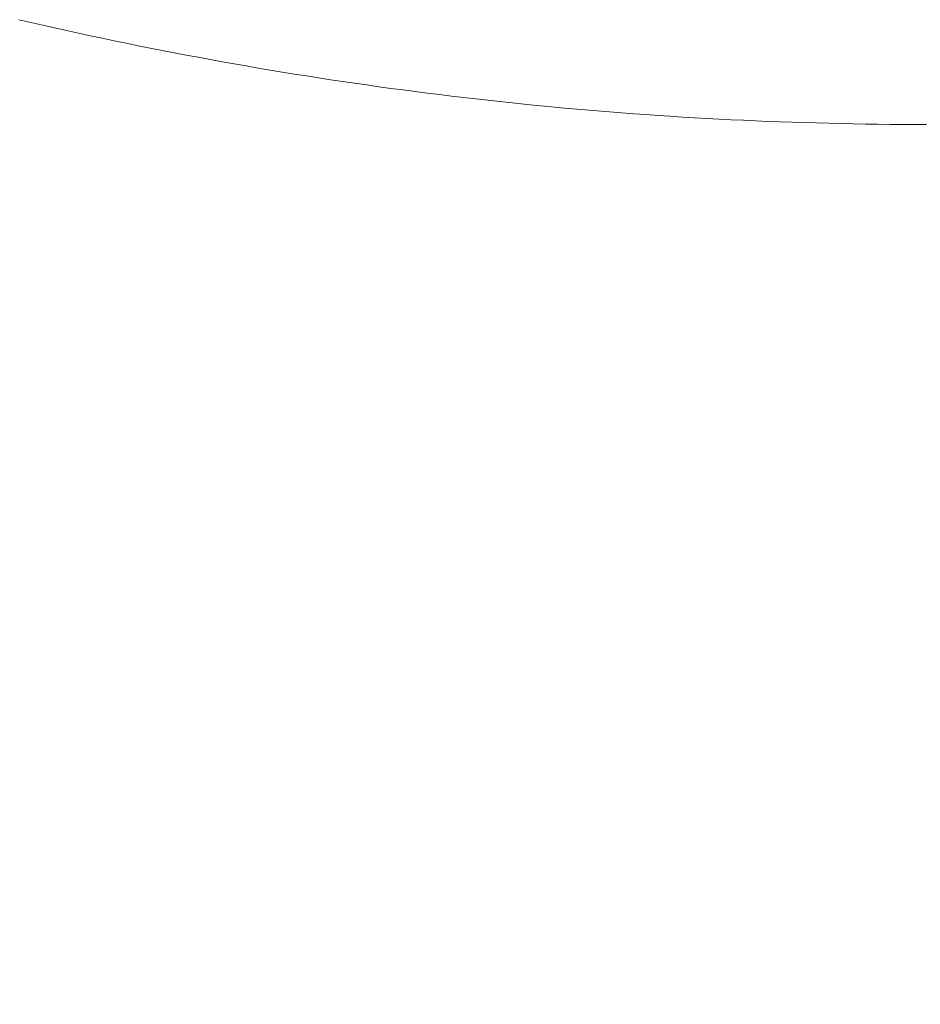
# Model space of a CAD drawing. Header units: centimetres. Extents: x -35.4 to 36.6, y -19.9 to 18.9.
# Tile 12 of 256: x -23.648 to -23.422, y -12.221 to -11.974. Entities that reach past the tile are written whole.
import ezdxf

# ---------------------------------------------------------------- set-up
doc = ezdxf.new("R2010")
doc.units = ezdxf.units.CM
doc.header["$LTSCALE"] = 2.54
doc.layers.add('Lucido design-1', color=7, linetype='Continuous')

# ---------------------------------------------------------------- blocks, each defined once
blk = doc.blocks.new('Gruppo-1')
at = {"color": 92, "linetype": 'Continuous', "lineweight": 9}
for points, invisible_edges in [([(-35.42, -19.9, 0), (-23.64508, -11.97439, 0), (-23.64807, -11.9737, 0), (-35.42, -19.9, 0)], 13), ([(-35.42, -19.9, -1.2), (-23.64508, -11.97439, -1.2), (-23.64807, -11.9737, -1.2), (-35.42, -19.9, -1.2)], 13), ([(-35.42, -19.9, 0), (-23.64209, -11.97508, 0), (-23.64508, -11.97439, 0), (-35.42, -19.9, 0)], 13), ([(-35.42, -19.9, -1.2), (-23.64209, -11.97508, -1.2), (-23.64508, -11.97439, -1.2), (-35.42, -19.9, -1.2)], 13), ([(-35.42, -19.9, 0), (-23.6391, -11.97576, 0), (-23.64209, -11.97508, 0), (-35.42, -19.9, 0)], 13), ([(-35.42, -19.9, -1.2), (-23.6391, -11.97576, -1.2), (-23.64209, -11.97508, -1.2), (-35.42, -19.9, -1.2)], 13), ([(-35.42, -19.9, 0), (-23.63611, -11.97642, 0), (-23.6391, -11.97576, 0), (-35.42, -19.9, 0)], 13), ([(-35.42, -19.9, -1.2), (-23.63611, -11.97642, -1.2), (-23.6391, -11.97576, -1.2), (-35.42, -19.9, -1.2)], 13), ([(-35.42, -19.9, 0), (-23.63311, -11.97708, 0), (-23.63611, -11.97642, 0), (-35.42, -19.9, 0)], 13), ([(-35.42, -19.9, -1.2), (-23.63311, -11.97708, -1.2), (-23.63611, -11.97642, -1.2), (-35.42, -19.9, -1.2)], 13), ([(-35.42, -19.9, 0), (-23.63011, -11.97773, 0), (-23.63311, -11.97708, 0), (-35.42, -19.9, 0)], 13), ([(-35.42, -19.9, -1.2), (-23.63011, -11.97773, -1.2), (-23.63311, -11.97708, -1.2), (-35.42, -19.9, -1.2)], 13), ([(-35.42, -19.9, 0), (-23.62711, -11.97837, 0), (-23.63011, -11.97773, 0), (-35.42, -19.9, 0)], 13), ([(-35.42, -19.9, -1.2), (-23.62711, -11.97837, -1.2), (-23.63011, -11.97773, -1.2), (-35.42, -19.9, -1.2)], 13), ([(-35.42, -19.9, 0), (-23.62411, -11.979, 0), (-23.62711, -11.97837, 0), (-35.42, -19.9, 0)], 13), ([(-35.42, -19.9, -1.2), (-23.62411, -11.979, -1.2), (-23.62711, -11.97837, -1.2), (-35.42, -19.9, -1.2)], 13), ([(-35.42, -19.9, 0), (-23.6211, -11.97962, 0), (-23.62411, -11.979, 0), (-35.42, -19.9, 0)], 13), ([(-35.42, -19.9, -1.2), (-23.6211, -11.97962, -1.2), (-23.62411, -11.979, -1.2), (-35.42, -19.9, -1.2)], 13), ([(-35.42, -19.9, 0), (-23.6181, -11.98024, 0), (-23.6211, -11.97962, 0), (-35.42, -19.9, 0)], 13), ([(-35.42, -19.9, -1.2), (-23.6181, -11.98024, -1.2), (-23.6211, -11.97962, -1.2), (-35.42, -19.9, -1.2)], 13), ([(-35.42, -19.9, 0), (-23.61509, -11.98084, 0), (-23.6181, -11.98024, 0), (-35.42, -19.9, 0)], 13), ([(-35.42, -19.9, -1.2), (-23.61509, -11.98084, -1.2), (-23.6181, -11.98024, -1.2), (-35.42, -19.9, -1.2)], 13), ([(-35.42, -19.9, 0), (-23.61208, -11.98143, 0), (-23.61509, -11.98084, 0), (-35.42, -19.9, 0)], 13), ([(-35.42, -19.9, -1.2), (-23.61208, -11.98143, -1.2), (-23.61509, -11.98084, -1.2), (-35.42, -19.9, -1.2)], 13), ([(-35.42, -19.9, 0), (-23.60907, -11.98202, 0), (-23.61208, -11.98143, 0), (-35.42, -19.9, 0)], 13), ([(-35.42, -19.9, -1.2), (-23.60907, -11.98202, -1.2), (-23.61208, -11.98143, -1.2), (-35.42, -19.9, -1.2)], 13), ([(-35.42, -19.9, 0), (-23.60606, -11.98259, 0), (-23.60907, -11.98202, 0), (-35.42, -19.9, 0)], 13), ([(-35.42, -19.9, -1.2), (-23.60606, -11.98259, -1.2), (-23.60907, -11.98202, -1.2), (-35.42, -19.9, -1.2)], 13), ([(-35.42, -19.9, 0), (-23.60304, -11.98316, 0), (-23.60606, -11.98259, 0), (-35.42, -19.9, 0)], 13), ([(-35.42, -19.9, -1.2), (-23.60304, -11.98316, -1.2), (-23.60606, -11.98259, -1.2), (-35.42, -19.9, -1.2)], 13), ([(-35.42, -19.9, 0), (-23.60002, -11.98372, 0), (-23.60304, -11.98316, 0), (-35.42, -19.9, 0)], 13), ([(-35.42, -19.9, -1.2), (-23.60002, -11.98372, -1.2), (-23.60304, -11.98316, -1.2), (-35.42, -19.9, -1.2)], 13), ([(-35.42, -19.9, 0), (-23.597, -11.98426, 0), (-23.60002, -11.98372, 0), (-35.42, -19.9, 0)], 13), ([(-35.42, -19.9, -1.2), (-23.597, -11.98426, -1.2), (-23.60002, -11.98372, -1.2), (-35.42, -19.9, -1.2)], 13), ([(-35.42, -19.9, 0), (-23.59398, -11.9848, 0), (-23.597, -11.98426, 0), (-35.42, -19.9, 0)], 13), ([(-35.42, -19.9, -1.2), (-23.59398, -11.9848, -1.2), (-23.597, -11.98426, -1.2), (-35.42, -19.9, -1.2)], 13), ([(-35.42, -19.9, 0), (-23.59096, -11.98533, 0), (-23.59398, -11.9848, 0), (-35.42, -19.9, 0)], 13), ([(-35.42, -19.9, -1.2), (-23.59096, -11.98533, -1.2), (-23.59398, -11.9848, -1.2), (-35.42, -19.9, -1.2)], 13), ([(-35.42, -19.9, 0), (-23.58794, -11.98585, 0), (-23.59096, -11.98533, 0), (-35.42, -19.9, 0)], 13), ([(-35.42, -19.9, -1.2), (-23.58794, -11.98585, -1.2), (-23.59096, -11.98533, -1.2), (-35.42, -19.9, -1.2)], 13), ([(-35.42, -19.9, 0), (-23.58491, -11.98636, 0), (-23.58794, -11.98585, 0), (-35.42, -19.9, 0)], 13), ([(-35.42, -19.9, -1.2), (-23.58491, -11.98636, -1.2), (-23.58794, -11.98585, -1.2), (-35.42, -19.9, -1.2)], 13), ([(-35.42, -19.9, 0), (-23.58189, -11.98686, 0), (-23.58491, -11.98636, 0), (-35.42, -19.9, 0)], 13), ([(-35.42, -19.9, -1.2), (-23.58189, -11.98686, -1.2), (-23.58491, -11.98636, -1.2), (-35.42, -19.9, -1.2)], 13), ([(-35.42, -19.9, 0), (-23.57886, -11.98736, 0), (-23.58189, -11.98686, 0), (-35.42, -19.9, 0)], 13), ([(-35.42, -19.9, -1.2), (-23.57886, -11.98736, -1.2), (-23.58189, -11.98686, -1.2), (-35.42, -19.9, -1.2)], 13), ([(-35.42, -19.9, 0), (-23.57583, -11.98784, 0), (-23.57886, -11.98736, 0), (-35.42, -19.9, 0)], 13), ([(-35.42, -19.9, -1.2), (-23.57583, -11.98784, -1.2), (-23.57886, -11.98736, -1.2), (-35.42, -19.9, -1.2)], 13), ([(-35.42, -19.9, 0), (-23.5728, -11.98831, 0), (-23.57583, -11.98784, 0), (-35.42, -19.9, 0)], 13), ([(-35.42, -19.9, -1.2), (-23.5728, -11.98831, -1.2), (-23.57583, -11.98784, -1.2), (-35.42, -19.9, -1.2)], 13), ([(-35.42, -19.9, 0), (-23.56976, -11.98878, 0), (-23.5728, -11.98831, 0), (-35.42, -19.9, 0)], 13), ([(-35.42, -19.9, -1.2), (-23.56976, -11.98878, -1.2), (-23.5728, -11.98831, -1.2), (-35.42, -19.9, -1.2)], 13), ([(-35.42, -19.9, 0), (-23.56673, -11.98923, 0), (-23.56976, -11.98878, 0), (-35.42, -19.9, 0)], 13), ([(-35.42, -19.9, -1.2), (-23.56673, -11.98923, -1.2), (-23.56976, -11.98878, -1.2), (-35.42, -19.9, -1.2)], 13), ([(-35.42, -19.9, 0), (-23.5637, -11.98968, 0), (-23.56673, -11.98923, 0), (-35.42, -19.9, 0)], 13), ([(-35.42, -19.9, -1.2), (-23.5637, -11.98968, -1.2), (-23.56673, -11.98923, -1.2), (-35.42, -19.9, -1.2)], 13), ([(-35.42, -19.9, 0), (-23.56066, -11.99011, 0), (-23.5637, -11.98968, 0), (-35.42, -19.9, 0)], 13), ([(-35.42, -19.9, -1.2), (-23.56066, -11.99011, -1.2), (-23.5637, -11.98968, -1.2), (-35.42, -19.9, -1.2)], 13), ([(-35.42, -19.9, 0), (-23.55762, -11.99054, 0), (-23.56066, -11.99011, 0), (-35.42, -19.9, 0)], 13), ([(-35.42, -19.9, -1.2), (-23.55762, -11.99054, -1.2), (-23.56066, -11.99011, -1.2), (-35.42, -19.9, -1.2)], 13), ([(-35.42, -19.9, 0), (-23.55458, -11.99096, 0), (-23.55762, -11.99054, 0), (-35.42, -19.9, 0)], 13), ([(-35.42, -19.9, -1.2), (-23.55458, -11.99096, -1.2), (-23.55762, -11.99054, -1.2), (-35.42, -19.9, -1.2)], 13), ([(-35.42, -19.9, 0), (-23.55154, -11.99136, 0), (-23.55458, -11.99096, 0), (-35.42, -19.9, 0)], 13), ([(-35.42, -19.9, -1.2), (-23.55154, -11.99136, -1.2), (-23.55458, -11.99096, -1.2), (-35.42, -19.9, -1.2)], 13), ([(-35.42, -19.9, 0), (-23.5485, -11.99176, 0), (-23.55154, -11.99136, 0), (-35.42, -19.9, 0)], 13), ([(-35.42, -19.9, -1.2), (-23.5485, -11.99176, -1.2), (-23.55154, -11.99136, -1.2), (-35.42, -19.9, -1.2)], 13), ([(-35.42, -19.9, 0), (-23.54545, -11.99215, 0), (-23.5485, -11.99176, 0), (-35.42, -19.9, 0)], 13), ([(-35.42, -19.9, -1.2), (-23.54545, -11.99215, -1.2), (-23.5485, -11.99176, -1.2), (-35.42, -19.9, -1.2)], 13), ([(-35.42, -19.9, 0), (-23.54241, -11.99253, 0), (-23.54545, -11.99215, 0), (-35.42, -19.9, 0)], 13), ([(-35.42, -19.9, -1.2), (-23.54241, -11.99253, -1.2), (-23.54545, -11.99215, -1.2), (-35.42, -19.9, -1.2)], 13), ([(-35.42, -19.9, 0), (-23.53937, -11.9929, 0), (-23.54241, -11.99253, 0), (-35.42, -19.9, 0)], 13), ([(-35.42, -19.9, -1.2), (-23.53937, -11.9929, -1.2), (-23.54241, -11.99253, -1.2), (-35.42, -19.9, -1.2)], 13), ([(-35.42, -19.9, 0), (-23.53632, -11.99327, 0), (-23.53937, -11.9929, 0), (-35.42, -19.9, 0)], 13), ([(-35.42, -19.9, -1.2), (-23.53632, -11.99327, -1.2), (-23.53937, -11.9929, -1.2), (-35.42, -19.9, -1.2)], 13), ([(-35.42, -19.9, 0), (-23.53327, -11.99362, 0), (-23.53632, -11.99327, 0), (-35.42, -19.9, 0)], 13), ([(-35.42, -19.9, -1.2), (-23.53327, -11.99362, -1.2), (-23.53632, -11.99327, -1.2), (-35.42, -19.9, -1.2)], 13), ([(-35.42, -19.9, 0), (-23.53022, -11.99396, 0), (-23.53327, -11.99362, 0), (-35.42, -19.9, 0)], 13), ([(-35.42, -19.9, -1.2), (-23.53022, -11.99396, -1.2), (-23.53327, -11.99362, -1.2), (-35.42, -19.9, -1.2)], 13), ([(-35.42, -19.9, 0), (-23.52717, -11.99429, 0), (-23.53022, -11.99396, 0), (-35.42, -19.9, 0)], 13), ([(-35.42, -19.9, -1.2), (-23.52717, -11.99429, -1.2), (-23.53022, -11.99396, -1.2), (-35.42, -19.9, -1.2)], 13), ([(-35.42, -19.9, 0), (-23.52412, -11.99462, 0), (-23.52717, -11.99429, 0), (-35.42, -19.9, 0)], 13), ([(-35.42, -19.9, -1.2), (-23.52412, -11.99462, -1.2), (-23.52717, -11.99429, -1.2), (-35.42, -19.9, -1.2)], 13), ([(-35.42, -19.9, 0), (-23.52107, -11.99493, 0), (-23.52412, -11.99462, 0), (-35.42, -19.9, 0)], 13), ([(-35.42, -19.9, -1.2), (-23.52107, -11.99493, -1.2), (-23.52412, -11.99462, -1.2), (-35.42, -19.9, -1.2)], 13), ([(-35.42, -19.9, 0), (-23.51802, -11.99524, 0), (-23.52107, -11.99493, 0), (-35.42, -19.9, 0)], 13), ([(-35.42, -19.9, -1.2), (-23.51802, -11.99524, -1.2), (-23.52107, -11.99493, -1.2), (-35.42, -19.9, -1.2)], 13), ([(-35.42, -19.9, 0), (-23.51496, -11.99553, 0), (-23.51802, -11.99524, 0), (-35.42, -19.9, 0)], 13), ([(-35.42, -19.9, -1.2), (-23.51496, -11.99553, -1.2), (-23.51802, -11.99524, -1.2), (-35.42, -19.9, -1.2)], 13), ([(-35.42, -19.9, 0), (-23.51191, -11.99582, 0), (-23.51496, -11.99553, 0), (-35.42, -19.9, 0)], 13), ([(-35.42, -19.9, -1.2), (-23.51191, -11.99582, -1.2), (-23.51496, -11.99553, -1.2), (-35.42, -19.9, -1.2)], 13), ([(-35.42, -19.9, 0), (-23.50885, -11.9961, 0), (-23.51191, -11.99582, 0), (-35.42, -19.9, 0)], 13), ([(-35.42, -19.9, -1.2), (-23.50885, -11.9961, -1.2), (-23.51191, -11.99582, -1.2), (-35.42, -19.9, -1.2)], 13), ([(-35.42, -19.9, 0), (-23.5058, -11.99637, 0), (-23.50885, -11.9961, 0), (-35.42, -19.9, 0)], 13), ([(-35.42, -19.9, -1.2), (-23.5058, -11.99637, -1.2), (-23.50885, -11.9961, -1.2), (-35.42, -19.9, -1.2)], 13), ([(-35.42, -19.9, 0), (-23.50274, -11.99662, 0), (-23.5058, -11.99637, 0), (-35.42, -19.9, 0)], 13), ([(-35.42, -19.9, -1.2), (-23.50274, -11.99662, -1.2), (-23.5058, -11.99637, -1.2), (-35.42, -19.9, -1.2)], 13), ([(-35.42, -19.9, 0), (-23.49968, -11.99687, 0), (-23.50274, -11.99662, 0), (-35.42, -19.9, 0)], 13), ([(-35.42, -19.9, -1.2), (-23.49968, -11.99687, -1.2), (-23.50274, -11.99662, -1.2), (-35.42, -19.9, -1.2)], 13), ([(-35.42, -19.9, 0), (-23.49662, -11.99711, 0), (-23.49968, -11.99687, 0), (-35.42, -19.9, 0)], 13), ([(-35.42, -19.9, -1.2), (-23.49662, -11.99711, -1.2), (-23.49968, -11.99687, -1.2), (-35.42, -19.9, -1.2)], 13), ([(-35.42, -19.9, 0), (-23.49356, -11.99734, 0), (-23.49662, -11.99711, 0), (-35.42, -19.9, 0)], 13), ([(-35.42, -19.9, -1.2), (-23.49356, -11.99734, -1.2), (-23.49662, -11.99711, -1.2), (-35.42, -19.9, -1.2)], 13), ([(-35.42, -19.9, 0), (-23.4905, -11.99757, 0), (-23.49356, -11.99734, 0), (-35.42, -19.9, 0)], 13), ([(-35.42, -19.9, -1.2), (-23.4905, -11.99757, -1.2), (-23.49356, -11.99734, -1.2), (-35.42, -19.9, -1.2)], 13), ([(-35.42, -19.9, 0), (-23.48744, -11.99778, 0), (-23.4905, -11.99757, 0), (-35.42, -19.9, 0)], 13), ([(-35.42, -19.9, -1.2), (-23.48744, -11.99778, -1.2), (-23.4905, -11.99757, -1.2), (-35.42, -19.9, -1.2)], 13), ([(-35.42, -19.9, 0), (-23.48438, -11.99798, 0), (-23.48744, -11.99778, 0), (-35.42, -19.9, 0)], 13), ([(-35.42, -19.9, -1.2), (-23.48438, -11.99798, -1.2), (-23.48744, -11.99778, -1.2), (-35.42, -19.9, -1.2)], 13), ([(-35.42, -19.9, 0), (-23.48132, -11.99817, 0), (-23.48438, -11.99798, 0), (-35.42, -19.9, 0)], 13), ([(-35.42, -19.9, -1.2), (-23.48132, -11.99817, -1.2), (-23.48438, -11.99798, -1.2), (-35.42, -19.9, -1.2)], 13), ([(-35.42, -19.9, 0), (-23.47826, -11.99836, 0), (-23.48132, -11.99817, 0), (-35.42, -19.9, 0)], 13), ([(-35.42, -19.9, -1.2), (-23.47826, -11.99836, -1.2), (-23.48132, -11.99817, -1.2), (-35.42, -19.9, -1.2)], 13), ([(-35.42, -19.9, 0), (-23.4752, -11.99853, 0), (-23.47826, -11.99836, 0), (-35.42, -19.9, 0)], 13), ([(-35.42, -19.9, -1.2), (-23.4752, -11.99853, -1.2), (-23.47826, -11.99836, -1.2), (-35.42, -19.9, -1.2)], 13), ([(-35.42, -19.9, 0), (-23.47213, -11.99869, 0), (-23.4752, -11.99853, 0), (-35.42, -19.9, 0)], 13), ([(-35.42, -19.9, -1.2), (-23.47213, -11.99869, -1.2), (-23.4752, -11.99853, -1.2), (-35.42, -19.9, -1.2)], 13), ([(-35.42, -19.9, 0), (-23.46907, -11.99885, 0), (-23.47213, -11.99869, 0), (-35.42, -19.9, 0)], 13), ([(-35.42, -19.9, -1.2), (-23.46907, -11.99885, -1.2), (-23.47213, -11.99869, -1.2), (-35.42, -19.9, -1.2)], 13), ([(-35.42, -19.9, 0), (-23.466, -11.99899, 0), (-23.46907, -11.99885, 0), (-35.42, -19.9, 0)], 13), ([(-35.42, -19.9, -1.2), (-23.466, -11.99899, -1.2), (-23.46907, -11.99885, -1.2), (-35.42, -19.9, -1.2)], 13), ([(-35.42, -19.9, 0), (-23.46294, -11.99913, 0), (-23.466, -11.99899, 0), (-35.42, -19.9, 0)], 13), ([(-35.42, -19.9, -1.2), (-23.46294, -11.99913, -1.2), (-23.466, -11.99899, -1.2), (-35.42, -19.9, -1.2)], 13), ([(-35.42, -19.9, 0), (-23.45987, -11.99926, 0), (-23.46294, -11.99913, 0), (-35.42, -19.9, 0)], 13), ([(-35.42, -19.9, -1.2), (-23.45987, -11.99926, -1.2), (-23.46294, -11.99913, -1.2), (-35.42, -19.9, -1.2)], 13), ([(-35.42, -19.9, 0), (-23.45681, -11.99938, 0), (-23.45987, -11.99926, 0), (-35.42, -19.9, 0)], 13), ([(-35.42, -19.9, -1.2), (-23.45681, -11.99938, -1.2), (-23.45987, -11.99926, -1.2), (-35.42, -19.9, -1.2)], 13), ([(-35.42, -19.9, 0), (-23.45374, -11.99948, 0), (-23.45681, -11.99938, 0), (-35.42, -19.9, 0)], 13), ([(-35.42, -19.9, -1.2), (-23.45374, -11.99948, -1.2), (-23.45681, -11.99938, -1.2), (-35.42, -19.9, -1.2)], 13), ([(-35.42, -19.9, 0), (-23.45067, -11.99958, 0), (-23.45374, -11.99948, 0), (-35.42, -19.9, 0)], 13), ([(-35.42, -19.9, -1.2), (-23.45067, -11.99958, -1.2), (-23.45374, -11.99948, -1.2), (-35.42, -19.9, -1.2)], 13), ([(-35.42, -19.9, 0), (-23.44761, -11.99967, 0), (-23.45067, -11.99958, 0), (-35.42, -19.9, 0)], 13), ([(-35.42, -19.9, -1.2), (-23.44761, -11.99967, -1.2), (-23.45067, -11.99958, -1.2), (-35.42, -19.9, -1.2)], 13), ([(-35.42, -19.9, 0), (-23.44454, -11.99975, 0), (-23.44761, -11.99967, 0), (-35.42, -19.9, 0)], 13), ([(-35.42, -19.9, -1.2), (-23.44454, -11.99975, -1.2), (-23.44761, -11.99967, -1.2), (-35.42, -19.9, -1.2)], 13), ([(-35.42, -19.9, 0), (-23.44147, -11.99982, 0), (-23.44454, -11.99975, 0), (-35.42, -19.9, 0)], 13), ([(-35.42, -19.9, -1.2), (-23.44147, -11.99982, -1.2), (-23.44454, -11.99975, -1.2), (-35.42, -19.9, -1.2)], 13), ([(-35.42, -19.9, 0), (-23.43841, -11.99988, 0), (-23.44147, -11.99982, 0), (-35.42, -19.9, 0)], 13), ([(-35.42, -19.9, -1.2), (-23.43841, -11.99988, -1.2), (-23.44147, -11.99982, -1.2), (-35.42, -19.9, -1.2)], 13), ([(-35.42, -19.9, 0), (-23.43534, -11.99994, 0), (-23.43841, -11.99988, 0), (-35.42, -19.9, 0)], 13), ([(-35.42, -19.9, -1.2), (-23.43534, -11.99994, -1.2), (-23.43841, -11.99988, -1.2), (-35.42, -19.9, -1.2)], 13), ([(-35.42, -19.9, 0), (-23.43227, -11.99998, 0), (-23.43534, -11.99994, 0), (-35.42, -19.9, 0)], 13), ([(-35.42, -19.9, -1.2), (-23.43227, -11.99998, -1.2), (-23.43534, -11.99994, -1.2), (-35.42, -19.9, -1.2)], 13), ([(-35.42, -19.9, 0), (-23.4292, -12.00001, 0), (-23.43227, -11.99998, 0), (-35.42, -19.9, 0)], 13), ([(-35.42, -19.9, -1.2), (-23.4292, -12.00001, -1.2), (-23.43227, -11.99998, -1.2), (-35.42, -19.9, -1.2)], 13), ([(-35.42, -19.9, 0), (-23.42614, -12.00003, 0), (-23.4292, -12.00001, 0), (-35.42, -19.9, 0)], 13), ([(-35.42, -19.9, -1.2), (-23.42614, -12.00003, -1.2), (-23.4292, -12.00001, -1.2), (-35.42, -19.9, -1.2)], 13), ([(-35.42, -19.9, 0), (-23.42307, -12.00005, 0), (-23.42614, -12.00003, 0), (-35.42, -19.9, 0)], 13), ([(-35.42, -19.9, -1.2), (-23.42307, -12.00005, -1.2), (-23.42614, -12.00003, -1.2), (-35.42, -19.9, -1.2)], 13), ([(-35.42, -19.9, 0), (0.6305, -19.9, 0), (-23.42, -12.00005, 0), (-35.42, -19.9, 0)], 14), ([(-35.42, -19.9, 0), (-23.42, -12.00005, 0), (-23.42307, -12.00005, 0), (-35.42, -19.9, 0)], 13), ([(-35.42, -19.9, -1.2), (0.6305, -19.9, -1.2), (-23.42, -12.00005, -1.2), (-35.42, -19.9, -1.2)], 14), ([(-35.42, -19.9, -1.2), (-23.42, -12.00005, -1.2), (-23.42307, -12.00005, -1.2), (-35.42, -19.9, -1.2)], 13)]:
    blk.add_3dface(points, dxfattribs=dict(at, invisible_edges=invisible_edges))
for points in [[(-23.64807, -11.9737, -1.2), (-23.64807, -11.9737, 0), (-23.64508, -11.97439, 0), (-23.64508, -11.97439, -1.2)], [(-23.64508, -11.97439, -1.2), (-23.64508, -11.97439, 0), (-23.64209, -11.97508, 0), (-23.64209, -11.97508, -1.2)], [(-23.64209, -11.97508, -1.2), (-23.64209, -11.97508, 0), (-23.6391, -11.97576, 0), (-23.6391, -11.97576, -1.2)], [(-23.6391, -11.97576, -1.2), (-23.6391, -11.97576, 0), (-23.63611, -11.97642, 0), (-23.63611, -11.97642, -1.2)], [(-23.63611, -11.97642, -1.2), (-23.63611, -11.97642, 0), (-23.63311, -11.97708, 0), (-23.63311, -11.97708, -1.2)], [(-23.63311, -11.97708, -1.2), (-23.63311, -11.97708, 0), (-23.63011, -11.97773, 0), (-23.63011, -11.97773, -1.2)], [(-23.63011, -11.97773, -1.2), (-23.63011, -11.97773, 0), (-23.62711, -11.97837, 0), (-23.62711, -11.97837, -1.2)], [(-23.62711, -11.97837, -1.2), (-23.62711, -11.97837, 0), (-23.62411, -11.979, 0), (-23.62411, -11.979, -1.2)], [(-23.62411, -11.979, -1.2), (-23.62411, -11.979, 0), (-23.6211, -11.97962, 0), (-23.6211, -11.97962, -1.2)], [(-23.6211, -11.97962, -1.2), (-23.6211, -11.97962, 0), (-23.6181, -11.98024, 0), (-23.6181, -11.98024, -1.2)], [(-23.6181, -11.98024, -1.2), (-23.6181, -11.98024, 0), (-23.61509, -11.98084, 0), (-23.61509, -11.98084, -1.2)], [(-23.61509, -11.98084, -1.2), (-23.61509, -11.98084, 0), (-23.61208, -11.98143, 0), (-23.61208, -11.98143, -1.2)], [(-23.61208, -11.98143, -1.2), (-23.61208, -11.98143, 0), (-23.60907, -11.98202, 0), (-23.60907, -11.98202, -1.2)], [(-23.60907, -11.98202, -1.2), (-23.60907, -11.98202, 0), (-23.60606, -11.98259, 0), (-23.60606, -11.98259, -1.2)], [(-23.60606, -11.98259, -1.2), (-23.60606, -11.98259, 0), (-23.60304, -11.98316, 0), (-23.60304, -11.98316, -1.2)], [(-23.60304, -11.98316, -1.2), (-23.60304, -11.98316, 0), (-23.60002, -11.98372, 0), (-23.60002, -11.98372, -1.2)], [(-23.60002, -11.98372, -1.2), (-23.60002, -11.98372, 0), (-23.597, -11.98426, 0), (-23.597, -11.98426, -1.2)], [(-23.597, -11.98426, -1.2), (-23.597, -11.98426, 0), (-23.59398, -11.9848, 0), (-23.59398, -11.9848, -1.2)], [(-23.59398, -11.9848, -1.2), (-23.59398, -11.9848, 0), (-23.59096, -11.98533, 0), (-23.59096, -11.98533, -1.2)], [(-23.59096, -11.98533, -1.2), (-23.59096, -11.98533, 0), (-23.58794, -11.98585, 0), (-23.58794, -11.98585, -1.2)], [(-23.58794, -11.98585, -1.2), (-23.58794, -11.98585, 0), (-23.58491, -11.98636, 0), (-23.58491, -11.98636, -1.2)], [(-23.58491, -11.98636, -1.2), (-23.58491, -11.98636, 0), (-23.58189, -11.98686, 0), (-23.58189, -11.98686, -1.2)], [(-23.58189, -11.98686, -1.2), (-23.58189, -11.98686, 0), (-23.57886, -11.98736, 0), (-23.57886, -11.98736, -1.2)], [(-23.57886, -11.98736, -1.2), (-23.57886, -11.98736, 0), (-23.57583, -11.98784, 0), (-23.57583, -11.98784, -1.2)], [(-23.57583, -11.98784, -1.2), (-23.57583, -11.98784, 0), (-23.5728, -11.98831, 0), (-23.5728, -11.98831, -1.2)], [(-23.5728, -11.98831, -1.2), (-23.5728, -11.98831, 0), (-23.56976, -11.98878, 0), (-23.56976, -11.98878, -1.2)], [(-23.56976, -11.98878, -1.2), (-23.56976, -11.98878, 0), (-23.56673, -11.98923, 0), (-23.56673, -11.98923, -1.2)], [(-23.56673, -11.98923, -1.2), (-23.56673, -11.98923, 0), (-23.5637, -11.98968, 0), (-23.5637, -11.98968, -1.2)], [(-23.5637, -11.98968, -1.2), (-23.5637, -11.98968, 0), (-23.56066, -11.99011, 0), (-23.56066, -11.99011, -1.2)], [(-23.56066, -11.99011, -1.2), (-23.56066, -11.99011, 0), (-23.55762, -11.99054, 0), (-23.55762, -11.99054, -1.2)], [(-23.55762, -11.99054, -1.2), (-23.55762, -11.99054, 0), (-23.55458, -11.99096, 0), (-23.55458, -11.99096, -1.2)], [(-23.55458, -11.99096, -1.2), (-23.55458, -11.99096, 0), (-23.55154, -11.99136, 0), (-23.55154, -11.99136, -1.2)], [(-23.55154, -11.99136, -1.2), (-23.55154, -11.99136, 0), (-23.5485, -11.99176, 0), (-23.5485, -11.99176, -1.2)], [(-23.5485, -11.99176, -1.2), (-23.5485, -11.99176, 0), (-23.54545, -11.99215, 0), (-23.54545, -11.99215, -1.2)], [(-23.54545, -11.99215, -1.2), (-23.54545, -11.99215, 0), (-23.54241, -11.99253, 0), (-23.54241, -11.99253, -1.2)], [(-23.54241, -11.99253, -1.2), (-23.54241, -11.99253, 0), (-23.53937, -11.9929, 0), (-23.53937, -11.9929, -1.2)], [(-23.53937, -11.9929, -1.2), (-23.53937, -11.9929, 0), (-23.53632, -11.99327, 0), (-23.53632, -11.99327, -1.2)], [(-23.53632, -11.99327, -1.2), (-23.53632, -11.99327, 0), (-23.53327, -11.99362, 0), (-23.53327, -11.99362, -1.2)], [(-23.53327, -11.99362, -1.2), (-23.53327, -11.99362, 0), (-23.53022, -11.99396, 0), (-23.53022, -11.99396, -1.2)], [(-23.53022, -11.99396, -1.2), (-23.53022, -11.99396, 0), (-23.52717, -11.99429, 0), (-23.52717, -11.99429, -1.2)], [(-23.52717, -11.99429, -1.2), (-23.52717, -11.99429, 0), (-23.52412, -11.99462, 0), (-23.52412, -11.99462, -1.2)], [(-23.52412, -11.99462, -1.2), (-23.52412, -11.99462, 0), (-23.52107, -11.99493, 0), (-23.52107, -11.99493, -1.2)], [(-23.52107, -11.99493, -1.2), (-23.52107, -11.99493, 0), (-23.51802, -11.99524, 0), (-23.51802, -11.99524, -1.2)], [(-23.51802, -11.99524, -1.2), (-23.51802, -11.99524, 0), (-23.51496, -11.99553, 0), (-23.51496, -11.99553, -1.2)], [(-23.51496, -11.99553, -1.2), (-23.51496, -11.99553, 0), (-23.51191, -11.99582, 0), (-23.51191, -11.99582, -1.2)], [(-23.51191, -11.99582, -1.2), (-23.51191, -11.99582, 0), (-23.50885, -11.9961, 0), (-23.50885, -11.9961, -1.2)], [(-23.50885, -11.9961, -1.2), (-23.50885, -11.9961, 0), (-23.5058, -11.99637, 0), (-23.5058, -11.99637, -1.2)], [(-23.5058, -11.99637, -1.2), (-23.5058, -11.99637, 0), (-23.50274, -11.99662, 0), (-23.50274, -11.99662, -1.2)], [(-23.50274, -11.99662, -1.2), (-23.50274, -11.99662, 0), (-23.49968, -11.99687, 0), (-23.49968, -11.99687, -1.2)], [(-23.49968, -11.99687, -1.2), (-23.49968, -11.99687, 0), (-23.49662, -11.99711, 0), (-23.49662, -11.99711, -1.2)], [(-23.49662, -11.99711, -1.2), (-23.49662, -11.99711, 0), (-23.49356, -11.99734, 0), (-23.49356, -11.99734, -1.2)], [(-23.49356, -11.99734, -1.2), (-23.49356, -11.99734, 0), (-23.4905, -11.99757, 0), (-23.4905, -11.99757, -1.2)], [(-23.4905, -11.99757, -1.2), (-23.4905, -11.99757, 0), (-23.48744, -11.99778, 0), (-23.48744, -11.99778, -1.2)], [(-23.48744, -11.99778, -1.2), (-23.48744, -11.99778, 0), (-23.48438, -11.99798, 0), (-23.48438, -11.99798, -1.2)], [(-23.48438, -11.99798, -1.2), (-23.48438, -11.99798, 0), (-23.48132, -11.99817, 0), (-23.48132, -11.99817, -1.2)], [(-23.48132, -11.99817, -1.2), (-23.48132, -11.99817, 0), (-23.47826, -11.99836, 0), (-23.47826, -11.99836, -1.2)], [(-23.47826, -11.99836, -1.2), (-23.47826, -11.99836, 0), (-23.4752, -11.99853, 0), (-23.4752, -11.99853, -1.2)], [(-23.4752, -11.99853, -1.2), (-23.4752, -11.99853, 0), (-23.47213, -11.99869, 0), (-23.47213, -11.99869, -1.2)], [(-23.47213, -11.99869, -1.2), (-23.47213, -11.99869, 0), (-23.46907, -11.99885, 0), (-23.46907, -11.99885, -1.2)], [(-23.46907, -11.99885, -1.2), (-23.46907, -11.99885, 0), (-23.466, -11.99899, 0), (-23.466, -11.99899, -1.2)], [(-23.466, -11.99899, -1.2), (-23.466, -11.99899, 0), (-23.46294, -11.99913, 0), (-23.46294, -11.99913, -1.2)], [(-23.46294, -11.99913, -1.2), (-23.46294, -11.99913, 0), (-23.45987, -11.99926, 0), (-23.45987, -11.99926, -1.2)], [(-23.45987, -11.99926, -1.2), (-23.45987, -11.99926, 0), (-23.45681, -11.99938, 0), (-23.45681, -11.99938, -1.2)], [(-23.45681, -11.99938, -1.2), (-23.45681, -11.99938, 0), (-23.45374, -11.99948, 0), (-23.45374, -11.99948, -1.2)], [(-23.45374, -11.99948, -1.2), (-23.45374, -11.99948, 0), (-23.45067, -11.99958, 0), (-23.45067, -11.99958, -1.2)], [(-23.45067, -11.99958, -1.2), (-23.45067, -11.99958, 0), (-23.44761, -11.99967, 0), (-23.44761, -11.99967, -1.2)], [(-23.44761, -11.99967, -1.2), (-23.44761, -11.99967, 0), (-23.44454, -11.99975, 0), (-23.44454, -11.99975, -1.2)], [(-23.44454, -11.99975, -1.2), (-23.44454, -11.99975, 0), (-23.44147, -11.99982, 0), (-23.44147, -11.99982, -1.2)], [(-23.44147, -11.99982, -1.2), (-23.44147, -11.99982, 0), (-23.43841, -11.99988, 0), (-23.43841, -11.99988, -1.2)], [(-23.43841, -11.99988, -1.2), (-23.43841, -11.99988, 0), (-23.43534, -11.99994, 0), (-23.43534, -11.99994, -1.2)], [(-23.43534, -11.99994, -1.2), (-23.43534, -11.99994, 0), (-23.43227, -11.99998, 0), (-23.43227, -11.99998, -1.2)], [(-23.43227, -11.99998, -1.2), (-23.43227, -11.99998, 0), (-23.4292, -12.00001, 0), (-23.4292, -12.00001, -1.2)], [(-23.4292, -12.00001, -1.2), (-23.4292, -12.00001, 0), (-23.42614, -12.00003, 0), (-23.42614, -12.00003, -1.2)], [(-23.42614, -12.00003, -1.2), (-23.42614, -12.00003, 0), (-23.42307, -12.00005, 0), (-23.42307, -12.00005, -1.2)], [(-23.42307, -12.00005, -1.2), (-23.42307, -12.00005, 0), (-23.42, -12.00005, 0), (-23.42, -12.00005, -1.2)]]:
    blk.add_3dface(points, dxfattribs=at)

msp = doc.modelspace()

# ---------------------------------------------------------------- block references
at = {"layer": 'Lucido design-1', "color": 7}
msp.add_blockref('Gruppo-1', (0, 0), dxfattribs=at)

doc.saveas('drawing.dxf')
